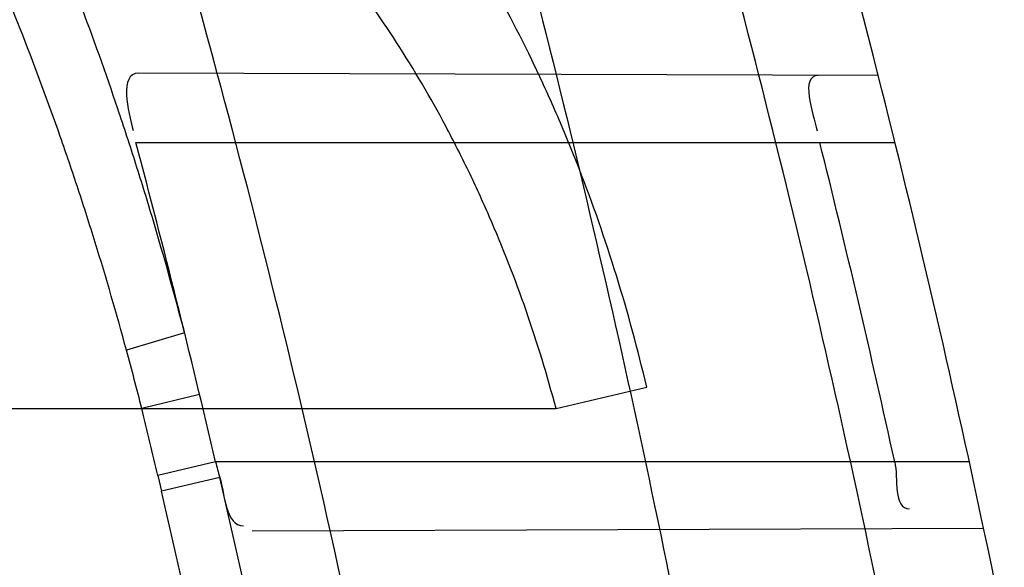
# Model space of a CAD drawing. Header units: millimetres. Extents: x 0 to 297, y 0 to 210.
# Tile 97 of 256: x 147.1292 to 147.157, y 93.1052 to 93.1206. Entities that reach past the tile are written whole.
import ezdxf

# ---------------------------------------------------------------- set-up
doc = ezdxf.new("R2010")
doc.units = ezdxf.units.MM
doc.header["$LTSCALE"] = 16.335
doc.layers.get('0').update_dxf_attribs({"linetype": 'CONTINUOUS'})
for name, color, linetype in [('01_GLOBAL', 7, 'CONTINUOUS'), ('INTFCLR_1', 7, 'CONTINUOUS'), ('INTFCLR_144815', 7, 'CONTINUOUS')]:
    doc.layers.add(name, color=color, linetype=linetype)

msp = doc.modelspace()

# ---------------------------------------------------------------- linework, layer by layer
at = {"color": 7, "linetype": 'Continuous'}
msp.add_circle((147.7028034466, 92.1254639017), 2.28, dxfattribs=at)
at = {"color": 9, "linetype": 'Continuous'}
msp.add_arc((147.7028034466, 92.1254639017), 2.2507792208, 92.9674534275, 177.0325465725, dxfattribs=at)
at = {"layer": '01_GLOBAL', "color": 7, "linetype": 'Continuous'}
msp.add_circle((147.7028034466, 92.1254639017), 2.31, dxfattribs=at)
at = {"layer": 'INTFCLR_1', "color": 9, "linetype": 'Continuous'}
for p, q in [((147.153404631, 93.1190119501), (147.1325568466, 93.11908472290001)), ((147.1324879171, 93.11713164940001), (147.1538758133, 93.11713164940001)), ((147.1338615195, 93.1117635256), (147.1322242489, 93.1112803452)), ((147.1443244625, 93.10963164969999), (147.1468797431, 93.110233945)), ((147.1342834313, 93.1100295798), (147.1326566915, 93.1096316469)), ((146.8266356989, 93.1096316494), (147.1443244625, 93.1096316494)), ((147.1347331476, 93.10813164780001), (147.1331060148, 93.10774463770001)), ((147.1559702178, 93.10813164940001), (147.1347331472, 93.10813164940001)), ((147.1331060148, 93.10774463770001), (147.1332080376, 93.1073052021)), ((147.1348511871, 93.1076934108), (147.1332080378, 93.1073052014)), ((147.1357645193, 93.10618977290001), (147.1563722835, 93.1062617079))]:
    msp.add_line(p, q, dxfattribs=at)
at = {"layer": 'INTFCLR_1', "color": 6, "linetype": 'Continuous'}
for centre, radius, start, end in [((146.8326356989, 93.03763164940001), 0.3620710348, 270, 90.00000002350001), ((146.8326356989, 93.03763164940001), 0.3440948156, 270, 90.00000002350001), ((146.8326356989, 93.03763164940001), 0.312931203, 12.6566595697, 15.0858372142), ((146.8326356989, 93.03763164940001), 0.330931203, 11.9691311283, 14.2357984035), ((146.8329772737, 93.03763268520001), 0.3098817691, 13.1501060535, 14.8652191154), ((146.8329195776, 93.0376351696), 0.3285990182, 12.3883355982, 14.0002124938), ((147.1412969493, 93.1096645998), 0.0067404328, 193.1455974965, 197.004234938)]:
    msp.add_arc(centre, radius, start, end, dxfattribs=at)
at = {"layer": 'INTFCLR_1', "color": 9, "linetype": 'Continuous'}
for centre, radius, start, end in [((146.8326356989, 93.03763164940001), 0.312931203, 15.0858372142, 18.3537618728), ((146.8326356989, 93.03763164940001), 0.330931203, 14.2357984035, 17.3348347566), ((147.0438844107, 93.0872283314), 0.0915555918, 14.1638873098, 15.2305644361), ((146.8338355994, 93.0374811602), 0.3074080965, 13.2127445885, 13.5742858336), ((146.8342957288, 93.0376196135), 0.3086161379, 9.3512678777, 13.1239320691), ((146.834275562, 93.0376195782), 0.3069474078, 9.3500012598, 13.1221542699), ((146.8326356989, 93.03763164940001), 0.330931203, 8.928097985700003, 11.9691311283), ((146.8326356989, 93.03763164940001), 0.312931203, 9.4580410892, 12.6566595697)]:
    msp.add_arc(centre, radius, start, end, dxfattribs=at)
for points, knots in [([(147.1545442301, 92.9256703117), (147.1552565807, 92.92760868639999), (147.1566525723, 92.9315227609), (147.1593123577, 92.9394604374), (147.1636279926, 92.9537082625), (147.1676297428, 92.9704311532), (147.1702721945, 92.98537709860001), (147.1713830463, 92.99300879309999), (147.1719563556, 92.9974228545), (147.1732796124, 93.008504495), (147.1746545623, 93.02743949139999), (147.1744340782, 93.04977945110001), (147.1733950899, 93.0642567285), (147.1727415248, 93.0709415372), (147.1722603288, 93.07538757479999), (147.1707735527, 93.08738744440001), (147.1673977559, 93.1066025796), (147.162533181, 93.1253625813), (147.1590536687, 93.13649711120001), (147.157745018, 93.1404798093), (147.1557541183, 93.1463465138), (147.1512626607, 93.1586117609), (147.1435063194, 93.176613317), (147.134673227, 93.19362029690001), (147.1285153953, 93.2040882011), (147.1256373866, 93.208747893), (147.1237254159, 93.21178528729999), (147.1185545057, 93.2197736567), (147.1098896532, 93.232033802), (147.0978538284, 93.2469589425), (147.0876594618, 93.2581464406), (147.0805381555, 93.26529742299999), (147.0766007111, 93.2690835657), (147.0711374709, 93.27418968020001), (147.06349057, 93.2808755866), (147.0552130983, 93.2873626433), (147.0499647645, 93.2910949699), (147.0474074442, 93.29281092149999), (147.0457289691, 93.2938897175), (147.0442255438, 93.294808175), (147.0429042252, 93.29556660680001), (147.041778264, 93.2961550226), (147.0407894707, 93.2966200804), (147.0400295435, 93.2968637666), (147.0393696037, 93.2970368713), (147.0390133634, 93.2966025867), (147.0393275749, 93.29599323), (147.0397818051, 93.29522393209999), (147.0406181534, 93.29416107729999), (147.0417305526, 93.2928514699), (147.0430342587, 93.2914101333), (147.0444632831, 93.289871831), (147.0465759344, 93.2876354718), (147.0495827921, 93.28449215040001), (147.0551951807, 93.2786029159), (147.0613248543, 93.27199583), (147.0669087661, 93.26568094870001), (147.0703603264, 93.2616654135), (147.0759105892, 93.2550734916), (147.0844077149, 93.2443909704), (147.0955472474, 93.22884910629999), (147.1036099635, 93.2161613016), (147.1088887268, 93.20713012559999), (147.1124703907, 93.200778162), (147.1186494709, 93.1891839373), (147.1269016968, 93.171675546), (147.1325946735, 93.1570782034), (147.1352425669, 93.1495098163)], [0, 0, 0, 0, 0.0103792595, 0.0208842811, 0.0420721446, 0.0851858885, 0.1071984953, 0.1183380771, 0.123943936, 0.1295693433, 0.1744299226, 0.2192388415, 0.2417237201, 0.2473597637, 0.2529962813, 0.2641993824, 0.3081295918, 0.3509327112, 0.3614952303, 0.3667582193, 0.3720021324, 0.3926323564, 0.4323913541, 0.4704239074, 0.4888657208, 0.4934194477, 0.497950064, 0.5069039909, 0.5412450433, 0.5733438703, 0.6032118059, 0.6172673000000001, 0.6240601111, 0.6306649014, 0.6548506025, 0.6750843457, 0.6834913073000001, 0.6872123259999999, 0.6905622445, 0.6935176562, 0.6960693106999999, 0.6982084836, 0.6999280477, 0.7014829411, 0.7024060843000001, 0.7029587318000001, 0.7038763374, 0.7054334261, 0.7076628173, 0.7105600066, 0.714112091, 0.7174145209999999, 0.7211168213, 0.7295725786, 0.7392778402, 0.7620040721, 0.7748640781, 0.7816422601, 0.7886165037, 0.8181744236, 0.8502177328, 0.884679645, 0.8936796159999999, 0.902792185, 0.9213283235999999, 0.9597006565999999, 1, 1, 1, 1]), ([(147.0432510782, 93.2956316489), (147.0440337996, 93.2956315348), (147.0461901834, 93.29448394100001), (147.048762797, 93.29308623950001), (147.05126835, 93.29149221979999), (147.0538664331, 93.2897847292), (147.0591995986, 93.28606265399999), (147.0676125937, 93.27960414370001), (147.0753919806, 93.27294276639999), (147.0809499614, 93.26785658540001), (147.0849532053, 93.2640878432), (147.0921910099, 93.25697312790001), (147.1025540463, 93.2458430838), (147.114792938, 93.2309925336), (147.1236090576, 93.2187883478), (147.1288703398, 93.210836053), (147.1308146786, 93.20781404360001), (147.1337403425, 93.20317969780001), (147.1399980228, 93.19277282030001), (147.1489774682, 93.17586162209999), (147.1568675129, 93.15795089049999), (147.1614367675, 93.1457458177), (147.1634614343, 93.13990986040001), (147.1647919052, 93.13594917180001), (147.1683281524, 93.12488035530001), (147.1732735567, 93.1062283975), (147.1767074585, 93.0871131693), (147.1782194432, 93.07517712), (147.1787086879, 93.07075571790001), (147.1793731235, 93.0641085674), (147.1804294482, 93.0497128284), (147.1806536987, 93.0274948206), (147.1792555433, 93.0086652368), (147.1779104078, 92.9976470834), (147.1773275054, 92.9932574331), (147.1761979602, 92.9856672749), (147.1735104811, 92.97079983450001), (147.1694409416, 92.95416803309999), (147.1650544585, 92.9400032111), (147.1623504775, 92.9321098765), (147.1609312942, 92.9282176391), (147.1602071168, 92.92629007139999)], [0, 0, 0, 0, 0.0056084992, 0.016622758, 0.0214510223, 0.0268121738, 0.0389184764, 0.0680276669, 0.1027789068, 0.1122614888, 0.1220107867, 0.1421735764, 0.1849752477, 0.2309092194, 0.2799812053, 0.2927645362, 0.2992310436, 0.3057293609, 0.3320345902, 0.3862266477, 0.4428037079, 0.4721337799, 0.479586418, 0.4870651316, 0.5020714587, 0.5628449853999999, 0.6251697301, 0.6410581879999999, 0.6490513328, 0.6570434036, 0.6889243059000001, 0.7524504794, 0.8160576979, 0.8240355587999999, 0.8319861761, 0.8477866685, 0.8790166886, 0.9402183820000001, 0.9703167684, 0.9852456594, 1, 1, 1, 1]), ([(147.1338615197, 93.1117635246), (147.1335833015, 93.11282984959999), (147.1331395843, 93.11442033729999), (147.1324943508, 93.116520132), (147.1314958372, 93.11957478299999), (147.1298377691, 93.1239755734), (147.1278366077, 93.12818185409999), (147.1263603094, 93.1308222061), (147.1253612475, 93.1325000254), (147.123556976, 93.1352533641), (147.1206995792, 93.1388361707), (147.117404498, 93.1419114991), (147.1145551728, 93.1439938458), (147.1115698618, 93.1458340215), (147.1075418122, 93.1477116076), (147.1036916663, 93.1489017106), (147.1010253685, 93.1495313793), (147.099179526, 93.14991648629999), (147.0958563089, 93.15048770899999), (147.0909466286, 93.1510187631), (147.0859176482, 93.15127545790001), (147.0823017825, 93.1513582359), (147.0801789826, 93.151382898), (147.0769305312, 93.1513997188), (147.072010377, 93.1513542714), (147.0653958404, 93.15121358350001), (147.0609570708, 93.15109387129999), (147.0587231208, 93.1510277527)], [0, 0, 0, 0, 0.0346280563, 0.0518719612, 0.0690220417, 0.13560765, 0.1994968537, 0.2151430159, 0.2306527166, 0.2608480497, 0.3185325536, 0.3741964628, 0.4018722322, 0.4293210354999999, 0.4842877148, 0.5409792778, 0.5556107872, 0.5703720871, 0.6002215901, 0.6615293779, 0.7254029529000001, 0.7583995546, 0.7751742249, 0.7921100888, 0.8604739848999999, 0.9297734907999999, 1, 1, 1, 1]), ([(147.1352425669, 93.1495098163), (147.1379952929, 93.14164178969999), (147.1429940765, 93.1254736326), (147.1477529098, 93.1046918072), (147.1501024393, 93.09081219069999), (147.151047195, 93.08426445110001), (147.151638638, 93.07985863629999), (147.1530856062, 93.06772189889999), (147.1544764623, 93.04770806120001), (147.1542807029, 93.0276232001), (147.1535512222, 93.0153442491), (147.1532177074, 93.0108633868), (147.1526544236, 93.00419454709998), (147.1511010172, 92.9899942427), (147.1474849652, 92.9685843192), (147.1430641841, 92.95080514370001), (147.1400632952, 92.9406015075), (147.1388460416, 92.9366002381), (147.1366541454, 92.9297366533), (147.1320236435, 92.91648816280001), (147.124625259, 92.8984289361), (147.1170139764, 92.8829220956), (147.1121048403, 92.87387096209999), (147.1103239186, 92.8706785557), (147.1076776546, 92.8660211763), (147.101977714, 92.8564219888), (147.0929326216, 92.8426084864), (147.0818447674, 92.827530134), (147.0738492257, 92.81769368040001), (147.0692400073, 92.8122947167), (147.0675023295, 92.81027962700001), (147.0645699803, 92.8069282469), (147.059151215, 92.8008948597), (147.053263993, 92.7946267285), (147.047929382, 92.78903803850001), (147.0447760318, 92.7857530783), (147.0421529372, 92.78285660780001), (147.0404461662, 92.78102579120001), (147.0382254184, 92.7776381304), (147.0420399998, 92.77914588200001), (147.0441807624, 92.7804356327), (147.0467768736, 92.78202657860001), (147.049052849, 92.7835556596), (147.0517912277, 92.7854541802), (147.0555009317, 92.78817176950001), (147.0602492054, 92.79186222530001), (147.067344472, 92.7977012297), (147.0736957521, 92.8033972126), (147.0792529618, 92.8087266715), (147.0832359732, 92.812657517), (147.0904141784, 92.8200586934), (147.1006451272, 92.8316000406), (147.1126583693, 92.84694521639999), (147.1212603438, 92.85951606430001), (147.1263733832, 92.8676917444), (147.1282611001, 92.87079789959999), (147.1311015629, 92.87556381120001), (147.1371674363, 92.88626496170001), (147.1458250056, 92.9036348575), (147.1517810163, 92.9181513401), (147.1545442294, 92.9256703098)], [0, 0, 0, 0, 0.0419449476, 0.0850695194, 0.1071739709, 0.1127634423, 0.1183584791, 0.1295423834, 0.1742656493, 0.2191961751, 0.2304978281, 0.2361598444, 0.2418057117, 0.2641744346, 0.3080240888, 0.3509528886, 0.3562644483, 0.3615432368, 0.3719979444, 0.3925183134, 0.4321501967, 0.4701192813, 0.4793724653, 0.4839620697, 0.48851378, 0.5063269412, 0.5401307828, 0.5715496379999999, 0.6004673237, 0.6038923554, 0.6072711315, 0.6138564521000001, 0.6263016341, 0.6480618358, 0.6572019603, 0.6650284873, 0.6713159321, 0.6759369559, 0.6799952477, 0.6841765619, 0.6887949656, 0.6950107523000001, 0.6986911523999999, 0.7027318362, 0.7117342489, 0.7218512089, 0.7329803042, 0.7579718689, 0.7647510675, 0.7717251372, 0.7861300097, 0.8166264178, 0.8492835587, 0.8841348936, 0.8932111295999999, 0.8978052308, 0.9024247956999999, 0.92112918, 0.9596906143, 1, 1, 1, 1]), ([(147.1322242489, 93.111280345), (147.1319480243, 93.1122965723), (147.1315075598, 93.1138120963), (147.1308681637, 93.11581236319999), (147.1298788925, 93.11872508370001), (147.1282375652, 93.1229231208), (147.1262648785, 93.1269311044), (147.1248126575, 93.12944760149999), (147.1238288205, 93.13104932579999), (147.12205131, 93.1336811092), (147.1192412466, 93.1371075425), (147.1160139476, 93.1400484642), (147.1132270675, 93.1420454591), (147.1103049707, 93.1438161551), (147.1063682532, 93.14562949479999), (147.1026109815, 93.1467900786), (147.1000086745, 93.14740942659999), (147.0982076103, 93.1477912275), (147.0949658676, 93.1483604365), (147.0901785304, 93.1489079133), (147.0852744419, 93.1491960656), (147.0817486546, 93.14930824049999), (147.079679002, 93.1493516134), (147.0765119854, 93.1493979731), (147.0717145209, 93.1494024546), (147.0652634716, 93.1493359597), (147.0609338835, 93.1492677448), (147.0587545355, 93.1492297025)], [0, 0, 0, 0, 0.0341069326, 0.0511008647, 0.0680092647, 0.1337317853, 0.1969353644, 0.2124418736, 0.2278227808, 0.2578067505, 0.3152497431, 0.3708940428, 0.3986365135, 0.4261895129, 0.4814528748, 0.5385016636, 0.5532305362, 0.5680874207, 0.5981225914, 0.6597934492, 0.7240138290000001, 0.7571788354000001, 0.7740384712, 0.7910582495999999, 0.8597600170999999, 0.9294062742, 1, 1, 1, 1]), ([(147.0432510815, 92.7796316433), (147.0431330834, 92.7796316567), (147.0428441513, 92.77968862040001), (147.0428590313, 92.7802080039), (147.043168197, 92.78074236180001), (147.0437027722, 92.7815366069), (147.0445175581, 92.7825251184), (147.046088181, 92.7843056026), (147.0479460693, 92.786252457), (147.0500136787, 92.7883830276), (147.0523867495, 92.79080681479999), (147.0572874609, 92.7957986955), (147.0632966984, 92.8020416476), (147.0688203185, 92.8080382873), (147.0718101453, 92.8113712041), (147.0735816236, 92.81337496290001), (147.0782783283, 92.8187413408), (147.0864250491, 92.8285190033), (147.0977271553, 92.8435162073), (147.106950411, 92.8572622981), (147.1127640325, 92.86681826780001), (147.1154623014, 92.871453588), (147.1172776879, 92.87462997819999), (147.1222795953, 92.88363180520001), (147.1300362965, 92.8990567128), (147.1375818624, 92.91703545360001), (147.1423047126, 92.93022711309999), (147.1445398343, 92.9370600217), (147.1457809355, 92.941042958), (147.1488392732, 92.9511954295), (147.1533458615, 92.9688880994), (147.157034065, 92.99020578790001), (147.1586182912, 93.0043449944), (147.159192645, 93.0109841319), (147.1595326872, 93.0154446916), (147.1602764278, 93.0276675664), (147.1604760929, 93.0476640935), (147.1590577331, 93.0675881), (147.157582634, 93.0796680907), (147.1569796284, 93.0840538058), (147.1560162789, 93.0905724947), (147.1536199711, 93.10439313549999), (147.1487661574, 93.12508522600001), (147.1436711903, 93.1411717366), (147.1408661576, 93.1489990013)], [0, 0, 0, 0, 0.0008731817, 0.001718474, 0.0032338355, 0.0055641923, 0.008732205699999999, 0.0127298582, 0.0231213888, 0.0286463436, 0.0346993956, 0.04822263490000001, 0.0804125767, 0.0988155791, 0.1085508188, 0.1135449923, 0.1186070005, 0.1613231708, 0.2076862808, 0.2575123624, 0.2837454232, 0.2904461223, 0.2972015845, 0.3108183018, 0.3666504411, 0.4248609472, 0.4549769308, 0.4703146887, 0.4780576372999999, 0.4858477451, 0.5487776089, 0.6130123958, 0.6457680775, 0.6540347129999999, 0.6623246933, 0.6788711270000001, 0.74464742, 0.8101273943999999, 0.8265053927, 0.8346996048, 0.8428861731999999, 0.8752668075, 0.9384714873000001, 1, 1, 1, 1]), ([(147.1468797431, 93.110233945), (147.1466335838, 93.11129215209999), (147.1460685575, 93.1133712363), (147.1451869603, 93.1159042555), (147.1443821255, 93.1178619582), (147.1435280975, 93.11974066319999), (147.1423580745, 93.1219665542), (147.1410341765, 93.12405103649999), (147.139897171, 93.1255992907), (147.1381863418, 93.12771395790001), (147.1359491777, 93.1298968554), (147.1331041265, 93.1318888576), (147.1301668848, 93.13350918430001), (147.1270027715, 93.1346538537), (147.1237101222, 93.1353592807), (147.1202511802, 93.13580964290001), (147.1176051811, 93.1358699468), (147.1158281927, 93.1358211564)], [0, 0, 0, 0, 0.0736807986, 0.1459692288, 0.1817320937, 0.2171984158, 0.28589754, 0.3520831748, 0.3844489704, 0.4161150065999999, 0.5365508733, 0.5946176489, 0.6512656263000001, 0.7636660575, 0.8211005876, 0.8794440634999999, 1, 1, 1, 1]), ([(147.1443244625, 93.10963164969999), (147.1440796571, 93.1105625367), (147.1435201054, 93.1123926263), (147.1426528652, 93.1146147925), (147.1418649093, 93.1163326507), (147.1410264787, 93.1179863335), (147.1398792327, 93.1199466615), (147.1383409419, 93.1221269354), (147.1361337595, 93.12472078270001), (147.1336206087, 93.12693459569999), (147.1308737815, 93.1286843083), (147.1280199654, 93.1301227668), (147.1249636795, 93.13113865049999), (147.1217881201, 93.13177493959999), (147.1184483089, 93.1321925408), (147.1158955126, 93.1322617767), (147.1141792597, 93.1322318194)], [0, 0, 0, 0, 0.0701463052, 0.1393051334, 0.1736681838, 0.2078468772, 0.2743942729, 0.3389990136, 0.4020376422, 0.5223457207, 0.5811691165, 0.6390319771, 0.7549035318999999, 0.8143942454, 0.8749066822, 1, 1, 1, 1])]:
    msp.add_open_spline(points, degree=3, knots=knots, dxfattribs=at)
at = {"layer": 'INTFCLR_1', "color": 6, "linetype": 'Continuous'}
for points, knots in [([(147.0687421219, 93.29563164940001), (147.0680098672, 93.29563164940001), (147.0693330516, 93.2931111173), (147.0704693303, 93.29172068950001), (147.0723263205, 93.28928078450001), (147.0746177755, 93.2865210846), (147.0775470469, 93.28299903), (147.080971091, 93.27890891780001), (147.0846437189, 93.27446035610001), (147.0882701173, 93.26998999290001), (147.0916458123, 93.2657319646), (147.0947448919, 93.2617356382), (147.0975630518, 93.2580185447), (147.100110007, 93.25458663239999), (147.1024035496, 93.25143207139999), (147.1044661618, 93.24854131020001), (147.1063189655, 93.24589767), (147.1079764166, 93.2434940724), (147.109457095, 93.2413147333), (147.1107791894, 93.2393416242), (147.1119635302, 93.23755181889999), (147.1130167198, 93.235942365), (147.1139517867, 93.2344985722), (147.1147816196, 93.2332054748), (147.1157213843, 93.2317287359), (147.1167390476, 93.23011252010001), (147.1179255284, 93.2282043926), (147.1189332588, 93.2265622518), (147.1198501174, 93.2250516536), (147.1206424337, 93.2237350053), (147.1215180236, 93.2222660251), (147.1224842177, 93.22062728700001), (147.1235503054, 93.2187965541), (147.1247223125, 93.21675634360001), (147.1260120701, 93.2144766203), (147.1274302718, 93.21192636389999), (147.1289898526, 93.20906621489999), (147.1307073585, 93.2058462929), (147.1325944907, 93.2022184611), (147.1346618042, 93.1981270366), (147.1369222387, 93.1935038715), (147.1393944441, 93.1882537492), (147.1420944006, 93.1822619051), (147.1450364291, 93.1753818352), (147.1482313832, 93.1674373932), (147.1516877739, 93.1581768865), (147.1553587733, 93.14738762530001), (147.1590017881, 93.1353669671), (147.1623609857, 93.1226214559), (147.1652568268, 93.10972884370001), (147.1676651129, 93.0968010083), (147.1695853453, 93.0838891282), (147.1710275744, 93.0709911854), (147.1719965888, 93.05813761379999), (147.1725011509, 93.0453158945), (147.1725469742, 93.0325462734), (147.1721391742, 93.0198169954), (147.171280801, 93.0071297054), (147.1699742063, 92.99449457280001), (147.1682169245, 92.9818861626), (147.1660086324, 92.9693213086), (147.1633383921, 92.9567727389), (147.1602041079, 92.94425636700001), (147.1566465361, 92.9319458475), (147.1528751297, 92.9204393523), (147.1491593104, 92.9102243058), (147.1457087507, 92.9015000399), (147.1425365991, 92.8940034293), (147.1396288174, 92.8875126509), (147.136972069, 92.8818585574), (147.1345472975, 92.8769025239), (147.1323371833, 92.8725413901), (147.130325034, 92.8686912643), (147.1284994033, 92.8652891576), (147.1268466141, 92.8622800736), (147.1253496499, 92.85960988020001), (147.1239936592, 92.85723391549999), (147.1227647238, 92.8551144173), (147.1216541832, 92.85322630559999), (147.1206539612, 92.8515468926), (147.1197533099, 92.8500510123), (147.1189386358, 92.8487109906), (147.1179864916, 92.8471584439), (147.1170567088, 92.8456599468), (147.1160957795, 92.84412860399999), (147.1152647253, 92.8428151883), (147.1143298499, 92.84135168), (147.1132770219, 92.8397205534), (147.1120898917, 92.837902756), (147.1107550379, 92.8358842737), (147.109257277, 92.8336513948), (147.107577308, 92.8311858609), (147.1056960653, 92.8284703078), (147.1035922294, 92.82548916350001), (147.1012492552, 92.8222342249), (147.0986446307, 92.81869165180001), (147.095755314, 92.8148491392), (147.0925736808, 92.81071697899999), (147.0890986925, 92.8063077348), (147.0853575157, 92.80167437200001), (147.0815402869, 92.7970384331), (147.0779667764, 92.7927652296), (147.0748968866, 92.789078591), (147.0724998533, 92.7861981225), (147.070552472, 92.7836530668), (147.0693788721, 92.7822194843), (147.0679949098, 92.7796316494), (147.0687421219, 92.7796316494)], [0, 0, 0, 0, 0.003860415, 0.007501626, 0.0124785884, 0.0188917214, 0.0268498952, 0.0364677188, 0.0470694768, 0.0572444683, 0.0668187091, 0.0757144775, 0.083905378, 0.09140992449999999, 0.0982451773, 0.1044667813, 0.1101313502, 0.1152642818, 0.1198589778, 0.1240215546, 0.1277856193, 0.1311734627, 0.1341617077, 0.1368541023, 0.1392736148, 0.1433897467, 0.1469230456, 0.1511192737, 0.1535471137, 0.1562389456, 0.1592204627, 0.1625628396, 0.1662680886, 0.1703891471, 0.174967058, 0.1800766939, 0.1857729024, 0.1921414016, 0.1993155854, 0.2073311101, 0.2163077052, 0.2264451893, 0.2379233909, 0.250953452, 0.2658909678, 0.283062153, 0.3030578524, 0.3259639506, 0.3492662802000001, 0.3725305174, 0.3956109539, 0.4185782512, 0.4413347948, 0.4640172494, 0.4865192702, 0.508968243, 0.531324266, 0.5536477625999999, 0.5759939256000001, 0.5982772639, 0.620747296, 0.6432362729, 0.6658996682, 0.68875599, 0.7107777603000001, 0.7297237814, 0.7460531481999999, 0.7602331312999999, 0.7726347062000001, 0.7835467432, 0.793166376, 0.8017211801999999, 0.8093215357, 0.8160683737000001, 0.8220758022, 0.8274205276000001, 0.8322066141, 0.8364980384, 0.8403367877, 0.8437547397, 0.8468031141, 0.8495420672, 0.8520223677, 0.8564046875, 0.8588391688, 0.8615533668, 0.8645986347, 0.8679945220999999, 0.8717882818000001, 0.8760445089, 0.8807522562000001, 0.8859628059, 0.8917731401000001, 0.898168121, 0.9051985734, 0.9129160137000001, 0.9213486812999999, 0.9305434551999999, 0.9404096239, 0.9509435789, 0.961943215, 0.9720502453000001, 0.980371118, 0.9870628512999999, 0.992271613, 0.9960607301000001, 1, 1, 1, 1]), ([(147.0687421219, 92.7796316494), (147.0695765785, 92.7796316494), (147.0710237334, 92.7806068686), (147.0732486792, 92.7819463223), (147.0757995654, 92.7837998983), (147.0789536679, 92.78621498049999), (147.0827092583, 92.7892984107), (147.0868482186, 92.7928925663), (147.0910477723, 92.79673500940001), (147.0950116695, 92.80053311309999), (147.0986438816, 92.80415209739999), (147.1019501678, 92.80756746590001), (147.1049461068, 92.8107620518), (147.107653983, 92.813732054), (147.1100921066, 92.81647650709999), (147.1122806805, 92.81899733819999), (147.1142479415, 92.8213114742), (147.1160099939, 92.82342388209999), (147.1175861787, 92.82534548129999), (147.1189934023, 92.8270878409), (147.1202530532, 92.828669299), (147.1213970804, 92.83012358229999), (147.1225240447, 92.83157239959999), (147.123724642, 92.8331346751), (147.1249992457, 92.8348159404), (147.1262604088, 92.83650316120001), (147.1274992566, 92.8381825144), (147.1287882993, 92.8399539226), (147.1302152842, 92.8419444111), (147.131810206, 92.84420661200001), (147.1335924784, 92.846783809), (147.1355808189, 92.8497229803), (147.1377917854, 92.8530728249), (147.140242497, 92.8568933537), (147.1429592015, 92.861268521), (147.1459674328, 92.8662949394), (147.1492907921, 92.8720905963), (147.1529541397, 92.8788115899), (147.1569786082, 92.8866408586), (147.1613909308, 92.895852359), (147.1661049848, 92.9065772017), (147.1708180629, 92.91847841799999), (147.1752249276, 92.93102624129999), (147.1791389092, 92.9437452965), (147.1825261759, 92.9565113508), (147.1853979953, 92.9693107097), (147.1877529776, 92.9820756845), (147.1896101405, 92.9948409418), (147.1909735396, 93.00755209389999), (147.1918561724, 93.02022938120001), (147.1922659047, 93.0328602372), (147.1922092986, 93.0454468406), (147.1916906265, 93.0579966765), (147.1907127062, 93.07050178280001), (147.1892753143, 93.0829675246), (147.187377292, 93.0953920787), (147.1850186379, 93.1077564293), (147.1821898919, 93.1200882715), (147.1788863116, 93.1323721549), (147.1750915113, 93.1446222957), (147.1708160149, 93.1567764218), (147.1662306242, 93.1683760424), (147.1616300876, 93.17888244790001), (147.1573218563, 93.1879248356), (147.1533932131, 93.19561622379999), (147.1498208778, 93.2022183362), (147.1465812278, 93.20791453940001), (147.1436479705, 93.2128584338), (147.140997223, 93.2171670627), (147.1386015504, 93.22093898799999), (147.1364409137, 93.22424590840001), (147.1344943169, 93.2271532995), (147.1327470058, 93.229707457), (147.1311776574, 93.2319576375), (147.1297748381, 93.23393568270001), (147.1285161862, 93.23568453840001), (147.1273854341, 93.237235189), (147.1263043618, 93.2387000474), (147.1251805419, 93.2402055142), (147.1239422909, 93.24184332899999), (147.1226668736, 93.2435068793), (147.1213873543, 93.2451529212), (147.120091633, 93.2467985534), (147.1186694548, 93.2485796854), (147.1170808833, 93.2505381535), (147.1153015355, 93.25269419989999), (147.1133143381, 93.2550569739), (147.1110956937, 93.2576388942), (147.1086258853, 93.2604465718), (147.1058792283, 93.263488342), (147.1028357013, 93.2667628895), (147.099478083, 93.27026211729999), (147.0957850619, 93.2739726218), (147.0917574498, 93.27786179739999), (147.0874623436, 93.28182281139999), (147.0831967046, 93.28555323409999), (147.0792915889, 93.2887810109), (147.0760051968, 93.2913109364), (147.073359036, 93.29324438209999), (147.0710713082, 93.29462673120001), (147.0695920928, 93.29563164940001), (147.0687421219, 93.29563164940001)], [0, 0, 0, 0, 0.0042187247, 0.0081401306, 0.0133978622, 0.0200459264, 0.0282638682, 0.0379443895, 0.0477615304, 0.05703690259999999, 0.0656973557, 0.0736821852, 0.0810680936, 0.0878383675, 0.0940009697, 0.0996271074, 0.1047154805, 0.1093563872, 0.1135342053, 0.1172803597, 0.1206792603, 0.1237557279, 0.1266349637, 0.1299589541, 0.1337168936, 0.1373013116, 0.1406085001, 0.1442672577, 0.148377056, 0.1529904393, 0.1582606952, 0.164218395, 0.1709303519, 0.1785521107, 0.1871652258, 0.1969659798, 0.2081658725, 0.2209392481, 0.2356613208, 0.2526660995, 0.2725685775, 0.2948769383, 0.3173640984, 0.3397873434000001, 0.3621386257, 0.3841211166, 0.4060891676, 0.4277469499, 0.4493218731, 0.470705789, 0.4919793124, 0.5131981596, 0.5343255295, 0.5554668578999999, 0.5765984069, 0.5977513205, 0.6189954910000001, 0.6402209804, 0.6617015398, 0.6832900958, 0.7050415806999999, 0.7268239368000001, 0.7463339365, 0.7630160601, 0.7774553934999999, 0.7899931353, 0.8009638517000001, 0.8105830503, 0.8190545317, 0.8265380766, 0.8331730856, 0.8390248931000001, 0.8442268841, 0.8488182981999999, 0.8528943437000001, 0.8564866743, 0.8597116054, 0.8625968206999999, 0.8656908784, 0.8692094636, 0.8729771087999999, 0.8762884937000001, 0.879749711, 0.8835661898, 0.8878115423, 0.8924986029, 0.8976989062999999, 0.9034198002, 0.9097088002, 0.9166034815, 0.9241390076, 0.9323094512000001, 0.9411199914, 0.9506041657, 0.9606137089, 0.9706541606, 0.9792553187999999, 0.9862062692, 0.9916647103, 0.9957028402, 1, 1, 1, 1])]:
    msp.add_open_spline(points, degree=3, knots=knots, dxfattribs=at)
for points in [[(147.1325568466, 93.11908472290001), (147.1320158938, 93.1190866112), (147.1322688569, 93.11799157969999), (147.1324076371, 93.1174687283)], [(147.1517123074, 93.1190178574), (147.1511927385, 93.1190196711), (147.151556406, 93.1179635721), (147.1516821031, 93.1174594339)], [(147.1538674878, 93.10813164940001), (147.1539668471, 93.1076792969), (147.1538217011, 93.1068047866), (147.1542848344, 93.1068064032)], [(147.1348511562, 93.1076934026), (147.1349995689, 93.10720826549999), (147.1350170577, 93.106326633), (147.1355243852, 93.1063284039)]]:
    msp.add_open_spline(points, degree=3, dxfattribs=at)
at = {"layer": 'INTFCLR_144815', "color": 6, "linetype": 'Continuous'}
for radius in [0.3828680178, 0.364857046]:
    msp.add_circle((146.8326356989, 93.03763164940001), radius, dxfattribs=at)
for radius, start, end in [(0.5278075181, 313.9937911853, 154.5150993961), (0.49294334, 282.2440355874, 71.2863570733), (0.4069633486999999, 316.9838592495, 43.0161407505)]:
    msp.add_arc((146.8326356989, 93.03763164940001), radius, start, end, dxfattribs=at)
at = {"layer": 'INTFCLR_144815', "color": 9, "linetype": 'Continuous'}
for radius, start, end in [(0.3958087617, 314.0862202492, 45.9137797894), (0.3838160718, 314.0319604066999, 45.9680396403)]:
    msp.add_arc((146.8326356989, 93.03763164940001), radius, start, end, dxfattribs=at)
at = {"layer": 'INTFCLR_144815', "color": 6, "linetype": 'Continuous'}
for points, knots in [([(147.1951703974, 93.0376316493), (147.1951703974, 93.03951723), (147.195142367, 93.0432888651), (147.1950162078, 93.0489460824), (147.1948058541, 93.05460331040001), (147.1945111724, 93.06026056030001), (147.1941319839, 93.065917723), (147.1936680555, 93.07157476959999), (147.1931191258, 93.07723143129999), (147.1924848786, 93.0828875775), (147.1917649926, 93.0885427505), (147.1909590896, 93.0941966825), (147.1900668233, 93.0998486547), (147.1890877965, 93.10549815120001), (147.1880216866, 93.1111441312), (147.1868681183, 93.11678582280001), (147.1856268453, 93.1224218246), (147.1842975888, 93.12805097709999), (147.1828802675, 93.133671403), (147.1813747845, 93.1392814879), (147.1797813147, 93.1448788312), (147.1781000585, 93.1504612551), (147.1763315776, 93.15602572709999), (147.1744765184, 93.16156938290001), (147.1725359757, 93.1670884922), (147.1705112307, 93.172579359), (147.1684040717, 93.17803752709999), (147.1662166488, 93.1834583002), (147.1639516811, 93.1888363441), (147.1616124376, 93.19416587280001), (147.1592028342, 93.19944055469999), (147.1567275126, 93.2046534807), (147.1541918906, 93.20979719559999), (147.1516022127, 93.2148637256), (147.148965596, 93.21984460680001), (147.1462900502, 93.22473095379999), (147.1435844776, 93.2295135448), (147.1408586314, 93.2341829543), (147.1381230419, 93.2387297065), (147.1353888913, 93.24314447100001), (147.1326678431, 93.2474182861), (147.1299718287, 93.25154279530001), (147.1273128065, 93.25551047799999), (147.1247025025, 93.25931486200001), (147.1221521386, 93.2629507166), (147.1196721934, 93.26641417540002), (147.1172721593, 93.26970285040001), (147.1149604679, 93.27281571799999), (147.1127444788, 93.27575294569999), (147.1106305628, 93.2785156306), (147.1086237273, 93.2811061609), (147.1067274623, 93.28352828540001), (147.1049435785, 93.2857872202), (147.103272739, 93.2878889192), (147.1017147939, 93.28983965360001), (147.100269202, 93.2916455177), (147.0989350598, 93.2933124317), (147.097711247, 93.2948460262), (147.0965964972, 93.296251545), (147.0955896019, 93.2975338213), (147.0946891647, 93.29869700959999), (147.0938941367, 93.299745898), (147.0932019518, 93.3006821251), (147.0926142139, 93.30151619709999), (147.0921197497, 93.3022305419), (147.0916656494, 93.30302868), (147.0911667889, 93.3035998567), (147.0911815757, 93.3046267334), (147.091447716, 93.30463154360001)], [0, 0, 0, 0, 0.0193188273, 0.0386418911, 0.05797372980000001, 0.0773181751, 0.0966800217, 0.1160624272, 0.1354702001, 0.1549057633, 0.1743738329, 0.1938759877, 0.2134167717, 0.2329964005, 0.2526187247, 0.2722829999, 0.2919923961, 0.3117443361, 0.3315407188, 0.3513772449, 0.37125414, 0.391164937, 0.4111075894, 0.4310729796, 0.4510561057, 0.4710451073, 0.4910305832, 0.5109984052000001, 0.5309330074, 0.5508166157, 0.5706284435, 0.590344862, 0.6099392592, 0.6293819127, 0.6486401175, 0.6676780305, 0.6864570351, 0.7049360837, 0.7230721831, 0.7408210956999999, 0.7581383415, 0.7749801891, 0.7913047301, 0.8070730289, 0.822250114, 0.8368060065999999, 0.8507161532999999, 0.8639624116, 0.8765312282, 0.8884132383, 0.8996029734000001, 0.9101049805, 0.9199296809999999, 0.9290934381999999, 0.9376135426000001, 0.9455077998, 0.9527934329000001, 0.9594885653, 0.9656100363, 0.9711731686, 0.9761922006, 0.9806816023, 0.9846553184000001, 0.9881278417, 0.9911127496, 0.9936230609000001, 0.9972727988, 1, 1, 1, 1]), ([(147.1000017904, 92.7706317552), (147.099727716, 92.7706367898), (147.0997250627, 92.7716931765), (147.1002170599, 92.7722851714), (147.1006721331, 92.7731087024), (147.1011651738, 92.77384567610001), (147.1017516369, 92.7747055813), (147.1024417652, 92.7756704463), (147.1032341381, 92.776750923), (147.1041312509, 92.7779487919), (147.1051340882, 92.7792688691), (147.1062444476, 92.78071599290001), (147.1074648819, 92.7822968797), (147.1087976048, 92.7840181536), (147.1102428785, 92.785884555), (147.1117982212, 92.78789788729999), (147.1134596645, 92.79005859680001), (147.1152251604, 92.79237013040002), (147.1170968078, 92.79484195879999), (147.11907733, 92.797485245), (147.1211639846, 92.8003047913), (147.1233499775, 92.8033005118), (147.1256270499, 92.80647066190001), (147.1279885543, 92.8098160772), (147.1304260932, 92.8133353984), (147.1329303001, 92.81702596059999), (147.1354909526, 92.8208837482), (147.1380971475, 92.8249034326), (147.1407375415, 92.8290785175), (147.1434005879, 92.83340150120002), (147.1460747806, 92.83786408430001), (147.1487488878, 92.8424574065), (147.1514121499, 92.8471722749), (147.1540544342, 92.8519993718), (147.1566663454, 92.856929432), (147.1592392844, 92.8619533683), (147.1617654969, 92.8670624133), (147.1642380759, 92.8722482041), (147.1666509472, 92.8775028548), (147.168998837, 92.8828190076), (147.1712772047, 92.8881898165), (147.1734821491, 92.89360886), (147.1756107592, 92.89907116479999), (147.1776563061, 92.90456069), (147.179616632, 92.91007104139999), (147.1814926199, 92.91560357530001), (147.1832864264, 92.9211651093), (147.1849983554, 92.9267575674), (147.1866261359, 92.93237403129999), (147.1881687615, 92.93801125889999), (147.1896244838, 92.9436621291), (147.1909923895, 92.9493212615), (147.1922727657, 92.95498763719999), (147.1934660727, 92.96066109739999), (147.1945727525, 92.96634163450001), (147.1955930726, 92.9720286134), (147.1965271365, 92.9777204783), (147.1973750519, 92.98341533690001), (147.1981370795, 92.9891120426), (147.1988135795, 92.99481027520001), (147.1994048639, 93.0005096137), (147.1999112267, 93.00620974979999), (147.2003329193, 93.0119102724), (147.2006701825, 93.01761113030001), (147.2009232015, 93.0233121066), (147.2010921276, 93.0290132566), (147.2011770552, 93.0347144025), (147.2011780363, 93.0404156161), (147.2010950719, 93.0461167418), (147.2009281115, 93.0518178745), (147.2006770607, 93.05751885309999), (147.2003417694, 93.0632197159), (147.1999220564, 93.0689202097), (147.1994176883, 93.074620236), (147.198828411, 93.080319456), (147.1981539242, 93.0860176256), (147.1973939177, 93.0917142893), (147.1965480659, 93.09740890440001), (147.1956160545, 93.10310072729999), (147.1945975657, 93.1087889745), (147.1934922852, 93.1144727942), (147.1923000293, 93.1201506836), (147.1910207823, 93.12582057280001), (147.1896545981, 93.131480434), (147.1882014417, 93.1371288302), (147.1866611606, 93.1427648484), (147.1850338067, 93.14838687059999), (147.1833198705, 93.1539920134), (147.1815202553, 93.1595765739), (147.1796361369, 93.1651366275), (147.1776688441, 93.17066839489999), (147.1756200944, 93.17616762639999), (147.1734920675, 93.1816295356), (147.1712874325, 93.1870488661), (147.1690094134, 93.1924198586), (147.1666618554, 93.1977362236), (147.1642492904, 93.2029911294), (147.1617769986, 93.20817719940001), (147.1592510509, 93.21328655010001), (147.1566783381, 93.2183108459), (147.1540666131, 93.2232413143), (147.1514244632, 93.2280688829), (147.1487612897, 93.23278426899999), (147.1460872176, 93.23737816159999), (147.1434130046, 93.2418413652), (147.1407498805, 93.2461650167), (147.1381093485, 93.2503408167), (147.1355029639, 93.2543612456), (147.1329420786, 93.2582197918), (147.1304375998, 93.2619111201), (147.1279997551, 93.265431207), (147.125637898, 93.26877740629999), (147.1233603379, 93.27194848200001), (147.1211742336, 93.2749445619), (147.1190855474, 93.2777670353), (147.1170990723, 93.2804183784), (147.1152184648, 93.2829020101), (147.1134463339, 93.2852221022), (147.1117843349, 93.2873834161), (147.1102333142, 93.2893910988), (147.1087934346, 93.2912505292), (147.1074642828, 93.2929671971), (147.1062450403, 93.2945465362), (147.1051345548, 93.29599381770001), (147.1041315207, 93.2973141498), (147.1032343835, 93.29851204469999), (147.1024419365, 93.2995926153), (147.1017517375, 93.30055757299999), (147.1011652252, 93.30141754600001), (147.1006721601, 93.3021545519), (147.1002170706, 93.3029781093), (147.0997250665, 93.30357011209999), (147.0997277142, 93.304626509), (147.1000017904, 93.30463154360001)], [0, 0, 0, 0, 0.0014101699, 0.0032891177, 0.0045779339, 0.0061083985, 0.0078869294, 0.009919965, 0.0122145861, 0.0147783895, 0.0176190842, 0.0207426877, 0.0241618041, 0.0278931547, 0.0319414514, 0.0363053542, 0.040981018, 0.0459630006, 0.0512683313, 0.0569309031, 0.0629543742, 0.0693130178, 0.0760084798, 0.08303351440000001, 0.0903785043, 0.09803123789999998, 0.105976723, 0.1141977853, 0.122675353, 0.1313888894, 0.140317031, 0.1494380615, 0.1587304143, 0.1681731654, 0.1777462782, 0.187430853, 0.1972092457, 0.2070653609, 0.2169845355, 0.2269535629, 0.2369608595, 0.2469959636, 0.2570491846, 0.2671179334, 0.2771316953, 0.2871355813, 0.2971697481, 0.3071923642, 0.3172217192, 0.3272506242, 0.3372572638, 0.3472396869, 0.357200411, 0.3671408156, 0.3770633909, 0.3869713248, 0.3968625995, 0.4067348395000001, 0.4165894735, 0.4264283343, 0.4362532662, 0.4460650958, 0.4558661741, 0.4656577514, 0.4754424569, 0.4852217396, 0.4949982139, 0.504773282, 0.5145496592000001, 0.5243287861, 0.5341133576, 0.5439047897, 0.5537055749, 0.5635169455, 0.5733411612, 0.5831795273, 0.5930338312, 0.6029053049, 0.6127948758, 0.6227033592, 0.6326318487, 0.6425809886, 0.652548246, 0.6625317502, 0.6725323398, 0.682550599, 0.6925874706, 0.7026400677, 0.7127021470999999, 0.7227700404, 0.7328393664, 0.7429043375, 0.7529583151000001, 0.7629934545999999, 0.7730007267, 0.7829699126, 0.7928892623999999, 0.8027455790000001, 0.8125242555, 0.8222091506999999, 0.8317827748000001, 0.8412261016, 0.8505191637, 0.8596410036, 0.8685700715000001, 0.8772846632, 0.8857633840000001, 0.8939857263, 0.9019325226, 0.9095865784, 0.9169329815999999, 0.9239594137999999, 0.9306564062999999, 0.9370174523, 0.9430388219, 0.9487194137, 0.9540603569, 0.95906494, 0.9637380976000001, 0.9680861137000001, 0.9721162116, 0.9758363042, 0.9792548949, 0.9823802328, 0.9852207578, 0.987784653, 0.9900795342, 0.9921128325, 0.9938914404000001, 0.9954219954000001, 0.9967108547, 0.9985898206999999, 1, 1, 1, 1]), ([(147.0748011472, 93.29563164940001), (147.0745610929, 93.29563164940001), (147.0744848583, 93.2947249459), (147.0751057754, 93.2940118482), (147.0758580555, 93.29272557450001), (147.0770529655, 93.29119613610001), (147.0785958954, 93.28921818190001), (147.080522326, 93.2868627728), (147.0828321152, 93.28406264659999), (147.0855300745, 93.2808045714), (147.0886462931, 93.27701390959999), (147.0921760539, 93.27265849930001), (147.0961102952, 93.2676978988), (147.1004275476, 93.26209938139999), (147.1050707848, 93.25586792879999), (147.1099949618, 93.24898773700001), (147.1151104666, 93.2415047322), (147.1203476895, 93.2334403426), (147.1256113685, 93.22486559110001), (147.1308281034, 93.21583073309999), (147.1359193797, 93.2064123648), (147.1408291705, 93.1966654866), (147.1455034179, 93.18665972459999), (147.1499098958, 93.1764372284), (147.1540163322, 93.1660555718), (147.1578079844, 93.15554353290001), (147.1612703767, 93.14494048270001), (147.1643963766, 93.1342737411), (147.1671859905, 93.123555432), (147.1696331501, 93.1128248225), (147.1717476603, 93.1020609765), (147.1735255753, 93.0913061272), (147.1749749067, 93.08053683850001), (147.1760956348, 93.0697871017), (147.1768923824, 93.0590489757), (147.1773682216, 93.0483322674), (147.1774737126, 93.041195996), (147.1774737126, 93.03763164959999)], [0, 0, 0, 0, 0.0025344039, 0.005901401, 0.0109295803, 0.0177704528, 0.0265540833, 0.0373505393, 0.04991676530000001, 0.0648695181, 0.0820131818, 0.1017234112, 0.1240566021, 0.1488553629, 0.1763609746, 0.2060970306, 0.2381748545, 0.2720515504, 0.3076064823, 0.3443876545, 0.3821831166, 0.4206251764, 0.4595934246, 0.4987613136, 0.5381325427, 0.5774437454, 0.6167240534, 0.6558745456, 0.6947773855, 0.7336358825, 0.7720551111, 0.8105726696, 0.8487051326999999, 0.8867612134, 0.9246626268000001, 0.9623689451, 1, 1, 1, 1]), ([(147.108707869, 93.29563164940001), (147.1084310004, 93.29563164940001), (147.1084189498, 93.2945661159), (147.1088854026, 93.2939562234), (147.1093179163, 93.293115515), (147.1097871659, 93.29236199), (147.1103458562, 93.291483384), (147.1110035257, 93.2904976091), (147.1117585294, 93.28939440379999), (147.1126129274, 93.28817225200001), (147.1135675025, 93.28682643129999), (147.1146233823, 93.2853527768), (147.1157813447, 93.28374669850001), (147.1170420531, 93.2820034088), (147.1184057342, 93.2801181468), (147.1198723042, 93.27808602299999), (147.1214410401, 93.2759024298), (147.1231107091, 93.27356285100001), (147.1248792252, 93.271063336), (147.1267437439, 93.26840038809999), (147.128700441, 93.2655713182), (147.130744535, 93.2625742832), (147.1328701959, 93.25940851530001), (147.135070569, 93.2560744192), (147.1373378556, 93.252573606), (147.1396633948, 93.248908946), (147.1420378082, 93.24508453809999), (147.1444511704, 93.2411056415), (147.1468932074, 93.23697855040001), (147.1493534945, 93.2327104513), (147.1518216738, 93.2283092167), (147.1542876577, 93.2237831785), (147.1567417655, 93.21914097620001), (147.1591748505, 93.2143913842), (147.161578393, 93.2095431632), (147.1639445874, 93.2046048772), (147.1662663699, 93.1995847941), (147.1685374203, 93.19449081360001), (147.1707521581, 93.18933038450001), (147.1729057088, 93.1841104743), (147.1749938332, 93.17883761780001), (147.1770129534, 93.1735177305), (147.1789599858, 93.168156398), (147.1808324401, 93.1627584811), (147.1826281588, 93.1573287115), (147.184345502, 93.1518710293), (147.1859830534, 93.1463893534), (147.1875398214, 93.14088681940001), (147.1890149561, 93.135366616), (147.1904079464, 93.12983117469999), (147.1917183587, 93.12428304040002), (147.1929460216, 93.1187240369), (147.194090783, 93.1131561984), (147.1951526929, 93.1075808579), (147.1961317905, 93.10199958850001), (147.1970282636, 93.0964132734), (147.1978422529, 93.09082314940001), (147.198574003, 93.08522979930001), (147.1992237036, 93.0796341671), (147.1997916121, 93.0740365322), (147.2002779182, 93.06843761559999), (147.2006828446, 93.06283752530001), (147.201006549, 93.0572368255), (147.2012491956, 93.0516354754), (147.2014108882, 93.0460339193), (147.2014917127, 93.0404320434), (147.2014917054, 93.0348302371), (147.2014108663, 93.0292283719), (147.2012491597, 93.0236268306), (147.2010065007, 93.0180255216), (147.2006827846, 93.01242485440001), (147.20027785, 93.0068248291), (147.1997915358, 93.0012259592), (147.1992236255, 92.9956284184), (147.1985739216, 92.9900328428), (147.1978421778, 92.98443960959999), (147.197028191, 92.9788495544), (147.1961317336, 92.9732633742), (147.1951526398, 92.96768215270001), (147.1940907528, 92.96210695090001), (147.1929459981, 92.956539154), (147.1917183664, 92.95098029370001), (147.1904079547, 92.9454321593), (147.1890149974, 92.9398968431), (147.1875398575, 92.93437661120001), (147.1859831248, 92.9288741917), (147.1843455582, 92.9233924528), (147.1826282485, 92.91793486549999), (147.1808325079, 92.91250501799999), (147.178960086, 92.9071071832), (147.1770130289, 92.9017457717), (147.1749939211, 92.8964259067), (147.1729057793, 92.8911529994), (147.1707522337, 92.8859330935), (147.1685374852, 92.8807726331), (147.1662664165, 92.87567860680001), (147.1639446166, 92.8706584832), (147.1615784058, 92.8657201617), (147.1591748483, 92.86087191), (147.1567417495, 92.8561222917), (147.1542876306, 92.85148006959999), (147.1518216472, 92.8469540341), (147.1493534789, 92.84255282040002), (147.1468932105, 92.8382847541), (147.1444511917, 92.8341576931), (147.1420378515, 92.8301788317), (147.1396634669, 92.8263544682), (147.1373379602, 92.82268985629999), (147.1350707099, 92.8191890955), (147.1328703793, 92.81585505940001), (147.1307447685, 92.81268936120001), (147.1287007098, 92.80969237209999), (147.12674404, 92.8068633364), (147.1248795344, 92.8042004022), (147.1231110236, 92.80170089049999), (147.1214413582, 92.7993613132), (147.1198726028, 92.79717769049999), (147.1184060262, 92.79514555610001), (147.117042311, 92.7932602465), (147.1157815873, 92.79151693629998), (147.114623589, 92.78991080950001), (147.11356769, 92.78843713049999), (147.1126130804, 92.787091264), (147.11175866, 92.7858690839), (147.1110036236, 92.7847658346), (147.1103459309, 92.78378002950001), (147.1097872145, 92.7829013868), (147.1093179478, 92.78214783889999), (147.1088854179, 92.7813071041), (147.1084189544, 92.7806972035), (147.1084309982, 92.7796316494), (147.108707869, 92.7796316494)], [0, 0, 0, 0, 0.0014861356, 0.0034579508, 0.0048068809, 0.0064063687, 0.0082626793, 0.0103820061, 0.0127711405, 0.0154368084, 0.0183865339, 0.0216275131, 0.0251677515, 0.0290144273, 0.0331753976, 0.0376570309, 0.0424661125, 0.0476073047, 0.0530850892, 0.0589012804, 0.0650564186, 0.0715486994, 0.07837362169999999, 0.08552418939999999, 0.0929907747, 0.1007612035, 0.1088208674, 0.1171531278, 0.1257396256, 0.1345607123, 0.143595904, 0.152824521, 0.1622261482, 0.171780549, 0.1814683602, 0.1912713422, 0.2011724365, 0.211155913, 0.2212074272, 0.2313141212, 0.2414644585, 0.2516478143, 0.2618559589, 0.2720801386, 0.2823146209, 0.2925525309, 0.302790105, 0.3130221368, 0.3232464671, 0.333459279, 0.3436597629, 0.3538452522, 0.3640159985, 0.3741700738, 0.3843086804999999, 0.3944307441, 0.4045380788, 0.4146299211, 0.4247087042, 0.434774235, 0.4448292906, 0.4548738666, 0.4649110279, 0.4749410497, 0.4849671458, 0.4949897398, 0.505012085, 0.515034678, 0.5250607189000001, 0.5350907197, 0.5451277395, 0.5551723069, 0.5652271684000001, 0.5752926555, 0.5853711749, 0.5954630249, 0.6055699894, 0.6156920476, 0.6258303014, 0.6359844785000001, 0.6461547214, 0.6563403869, 0.666540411, 0.676753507, 0.6869773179, 0.6972097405, 0.7074468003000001, 0.7176851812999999, 0.7279191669, 0.7381438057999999, 0.7483515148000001, 0.7585352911, 0.7686855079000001, 0.7787921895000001, 0.7888438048, 0.7988273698, 0.8087285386, 0.8185315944, 0.8282194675, 0.8377739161, 0.8471755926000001, 0.8564042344, 0.8654393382, 0.8742603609, 0.8828468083, 0.8911789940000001, 0.8992385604, 0.907008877, 0.9144753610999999, 0.9216258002, 0.9284505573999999, 0.9349426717, 0.941097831, 0.9469139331, 0.9523916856, 0.9575329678, 0.9623419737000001, 0.9668237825, 0.9709847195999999, 0.9748315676, 0.978371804, 0.9816129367, 0.9845626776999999, 0.9872284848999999, 0.9896176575, 0.9917371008, 0.9935934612, 0.9951930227, 0.9965419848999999, 0.9985138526, 1, 1, 1, 1]), ([(147.2022625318, 93.0376316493), (147.2022625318, 93.0396438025), (147.2022313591, 93.0436685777), (147.2020910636, 93.04970524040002), (147.2018571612, 93.0557413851), (147.2015295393, 93.0617767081), (147.2011080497, 93.06781079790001), (147.2005925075, 93.07384323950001), (147.199982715, 93.0798733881), (147.1992784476, 93.0859006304), (147.1984795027, 93.0919240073), (147.19758567, 93.0979425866), (147.1965968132, 93.1039549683), (147.1955128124, 93.10995979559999), (147.1943336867, 93.1159551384), (147.1930595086, 93.1219390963), (147.1916905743, 93.12790907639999), (147.190227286, 93.1338624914), (147.188670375, 93.1397959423), (147.1870207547, 93.14570598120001), (147.185279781, 93.1515882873), (147.1834490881, 93.1574384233), (147.1815308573, 93.16325109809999), (147.1795277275, 93.1690206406), (147.1774429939, 93.1747405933), (147.1752805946, 93.18040394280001), (147.17304523, 93.1860029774), (147.1707424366, 93.19152928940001), (147.1683786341, 93.19697383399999), (147.1659611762, 93.202326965), (147.1634983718, 93.2075785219), (147.1609994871, 93.21271792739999), (147.1584747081, 93.2177343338), (147.1559350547, 93.2226168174), (147.153392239, 93.22735462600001), (147.1508584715, 93.231937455), (147.1483462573, 93.2363556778), (147.1458681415, 93.2406006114), (147.1434364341, 93.2446647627), (147.1410629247, 93.24854204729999), (147.1387585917, 93.25222799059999), (147.1365335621, 93.2557195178), (147.1343970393, 93.259014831), (147.1323572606, 93.262113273), (147.1304208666, 93.2650160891), (147.12859274, 93.26772646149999), (147.1268760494, 93.2702492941), (147.125272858, 93.272590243), (147.1237844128, 93.2747552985), (147.1224114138, 93.27675039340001), (147.121154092, 93.2785814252), (147.1200124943, 93.2802535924), (147.118986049, 93.2817730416), (147.1180752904, 93.28314129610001), (147.1172765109, 93.28437290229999), (147.116598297, 93.28544071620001), (147.1158749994, 93.286675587), (147.1152809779, 93.2875953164), (147.1145954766, 93.28951259), (147.1151168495, 93.2895216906)], [0, 0, 0, 0, 0.0222571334, 0.0445186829, 0.06678913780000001, 0.0890724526, 0.1113731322, 0.1336942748, 0.1560399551, 0.1784122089, 0.2008146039, 0.2232474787, 0.2457132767, 0.2682104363, 0.2907398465, 0.3132975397, 0.335882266, 0.3584869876, 0.3811076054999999, 0.4037333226, 0.4263560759, 0.4489611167, 0.4715354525, 0.4940600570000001, 0.5165143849, 0.5388745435, 0.5611129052, 0.5831981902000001, 0.6050953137, 0.6267656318, 0.6481667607, 0.6692530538, 0.6899760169, 0.7102848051, 0.7301274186, 0.7494519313, 0.7682075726, 0.7863455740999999, 0.8038210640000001, 0.8205941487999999, 0.8366306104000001, 0.8519037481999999, 0.8663901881, 0.880071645, 0.8929365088, 0.9049875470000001, 0.9162341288, 0.9266902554, 0.9363718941, 0.9452960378, 0.9534797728, 0.9609402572, 0.9676938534, 0.9737559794, 0.9791416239, 0.9838665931, 0.9879463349, 0.9942320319, 1, 1, 1, 1]), ([(147.2199719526, 93.03763164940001), (147.2199719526, 93.0414563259), (147.2198522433, 93.04910975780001), (147.2193144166, 93.06058617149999), (147.2184161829, 93.0720590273), (147.2171556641, 93.0835252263), (147.2155297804, 93.0949804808), (147.2135364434, 93.10641800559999), (147.211172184, 93.11782750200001), (147.2084359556, 93.12919576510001), (147.2053267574, 93.14050482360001), (147.2018478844, 93.1517322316), (147.1980044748, 93.1628486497), (147.1938092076, 93.1738188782), (147.1892793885, 93.1845984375), (147.1844441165, 93.19513711), (147.1793401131, 93.2053736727), (147.1740201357, 93.215240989), (147.1685487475, 93.2246655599), (147.1630026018, 93.2335721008), (147.1574693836, 93.2418899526), (147.1520409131, 93.2495559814), (147.1468089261, 93.2565236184), (147.1418538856, 93.2627633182), (147.1372471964, 93.2682702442), (147.1330376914, 93.273054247), (147.1292597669, 93.2771441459), (147.1259311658, 93.2805728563), (147.1230571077, 93.2833904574), (147.1206366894, 93.2856116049), (147.1186589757, 93.28734572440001), (147.1169342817, 93.288585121), (147.1157948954, 93.2895335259), (147.1151168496, 93.2895216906)], [0, 0, 0, 0, 0.0408499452, 0.0817377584, 0.1226908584, 0.1637418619, 0.2049215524, 0.2462459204, 0.2877224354, 0.329349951, 0.3711123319, 0.4129705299, 0.4548685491, 0.4967167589, 0.5383929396, 0.579731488, 0.6205367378, 0.6605415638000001, 0.6994421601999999, 0.7369113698, 0.7725873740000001, 0.8061275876, 0.8372253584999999, 0.8656390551, 0.8912193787, 0.9139002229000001, 0.9336943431, 0.9506758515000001, 0.9649483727, 0.9766362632, 0.9858655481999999, 0.9927569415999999, 1, 1, 1, 1])]:
    msp.add_open_spline(points, degree=3, knots=knots, dxfattribs=at)
at = {"layer": 'INTFCLR_144815', "color": 9, "linetype": 'Continuous'}
for points, knots in [([(147.1263154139, 93.30370297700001), (147.1261632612, 93.3035739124), (147.1262645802, 93.3028074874), (147.1267964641, 93.30172919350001), (147.1278020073, 93.2999284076), (147.1300425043, 93.29646923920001), (147.1324756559, 93.2929518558), (147.1348638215, 93.2895236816), (147.1368302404, 93.2867042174), (147.1407277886, 93.2810990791), (147.1468314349, 93.272136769), (147.1524479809, 93.263454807), (147.156406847, 93.2570763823), (147.1592345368, 93.2524350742), (147.1643420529, 93.2437997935), (147.1716376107, 93.230620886), (147.178633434, 93.21662487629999), (147.1834020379, 93.20621029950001), (147.1861303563, 93.1999566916), (147.1902494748, 93.1901899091), (147.1961126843, 93.1749576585), (147.2030336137, 93.15371213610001), (147.2079708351, 93.13513351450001), (147.2109427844, 93.1216385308), (147.2125102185, 93.11368738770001), (147.2147193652, 93.1015247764), (147.217373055, 93.0829483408), (147.2187182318, 93.0662855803), (147.219136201, 93.05786469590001)], [0, 0, 0, 0, 0.0022439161, 0.0070120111, 0.0145616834, 0.0248857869, 0.0536624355, 0.0624935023, 0.07189207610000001, 0.0923184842, 0.1392770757, 0.19383471, 0.2085944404, 0.2237059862, 0.2549574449, 0.3214227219, 0.3930725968, 0.4308712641, 0.4502345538, 0.469804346, 0.5500822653, 0.6337070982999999, 0.7209882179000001, 0.7661541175, 0.7890968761, 0.8121288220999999, 0.9051772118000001, 1, 1, 1, 1]), ([(147.2252290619, 93.0577246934), (147.2248032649, 93.06608795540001), (147.2234365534, 93.08263811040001), (147.2207409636, 93.10108422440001), (147.218493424, 93.11315946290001), (147.2169026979, 93.12105590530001), (147.2138795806, 93.1344583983), (147.2088624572, 93.1529094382), (147.2018234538, 93.1740018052), (147.1958702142, 93.18912152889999), (147.1916835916, 93.198813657), (147.1889112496, 93.2050222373), (147.1840636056, 93.2153629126), (147.1769521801, 93.2292564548), (147.1695382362, 93.24233196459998), (147.1643493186, 93.2508989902), (147.1614743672, 93.25550305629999), (147.157450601, 93.2618337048), (147.1517384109, 93.2704457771), (147.1455374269, 93.27933502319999), (147.1415749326, 93.28489201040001), (147.1395751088, 93.2876873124), (147.1371462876, 93.2910854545), (147.1346719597, 93.2945715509), (147.1323898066, 93.2979970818), (147.1313653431, 93.2997817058), (147.1308200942, 93.3008419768), (147.1307128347, 93.30160558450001), (147.1308639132, 93.3017314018)], [0, 0, 0, 0, 0.0945441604, 0.1873460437, 0.2103231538, 0.2332131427, 0.2782846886, 0.3654193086, 0.4489587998, 0.529211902, 0.5487834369, 0.5681546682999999, 0.6059759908, 0.6777110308, 0.7443035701, 0.7756315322, 0.7907861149, 0.80558492, 0.8603198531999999, 0.9074428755, 0.9279435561, 0.9373780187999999, 0.9462430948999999, 0.9751197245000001, 0.985468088, 0.9930239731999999, 0.9977802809, 1, 1, 1, 1])]:
    msp.add_open_spline(points, degree=3, knots=knots, dxfattribs=at)

doc.saveas('drawing.dxf')
